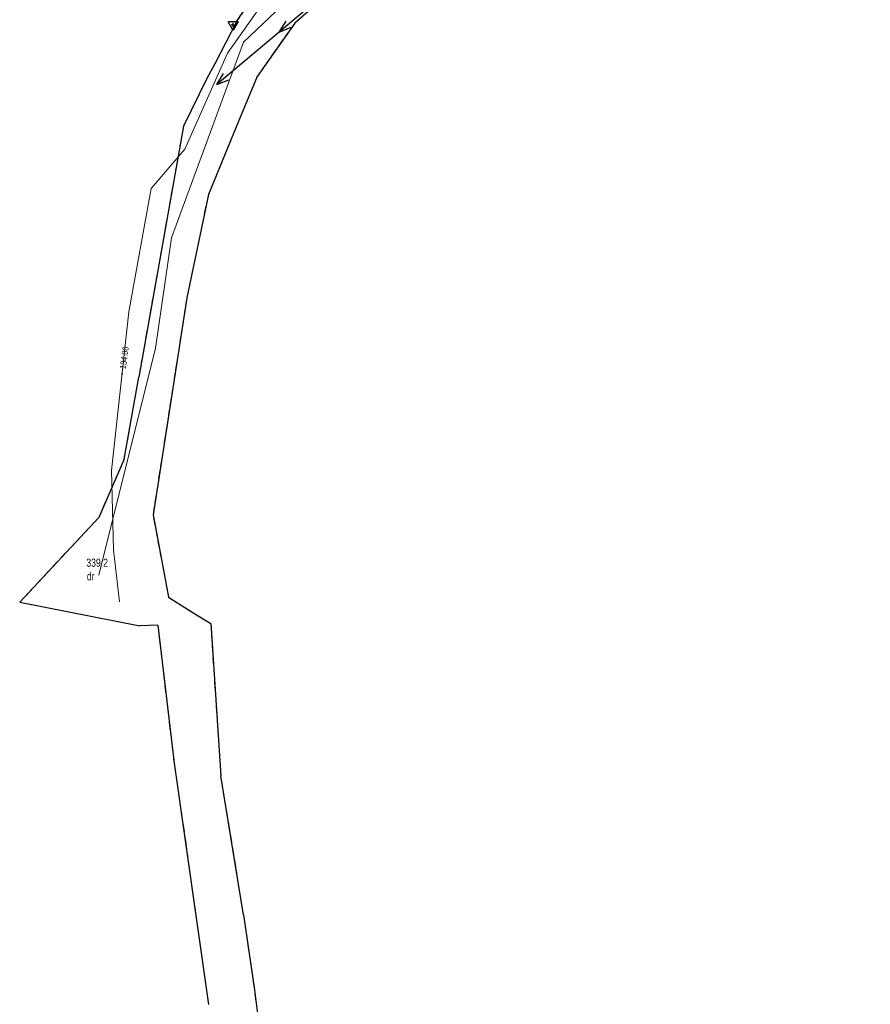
# Model space of a CAD drawing. Header units: metres. Extents: x 5548743 to 5556416, y 5707500 to 5714000.
# Tile 5 of 203: x 5551019 to 5551175, y 5711259 to 5711440. Entities that reach past the tile are written whole.
import ezdxf
from ezdxf.enums import TextEntityAlignment as Align

# ---------------------------------------------------------------- set-up
doc = ezdxf.new("R2010")
doc.units = ezdxf.units.M
doc.header["$MEASUREMENT"] = 0
doc.linetypes.add('1.5_0.75', pattern=[2.25, 1.5, -0.75])
doc.linetypes.add('219-1000', pattern=[0])
doc.layers.get('0').update_dxf_attribs({"color": 2, "linetype": 'CONTINUOUS', "lineweight": 5})
for name, color, linetype in [('210-oznaczenie konturu użytku gruntowego', 7, 'CONTINUOUS'), ('211-numer działki ewidencyjnej', 7, 'CONTINUOUS'), ('218-kontur użytku gruntowego', 7, 'CONTINUOUS'), ('219-działka ewidencyjna', 7, 'CONTINUOUS'), ('przewód elektroenergetyczny niskiego napięcia', 7, 'CONTINUOUS'), ('przewód kanalizacyjny', 7, 'CONTINUOUS'), ('przewód wodociągowy', 7, 'CONTINUOUS'), ('rzedna', 7, 'CONTINUOUS'), ('rzedna-Atr2', 7, 'CONTINUOUS'), ('Szczegółowa osnowa geodezyjna wysokościowa', 7, 'CONTINUOUS')]:
    doc.layers.add(name, color=color, linetype=linetype)
doc.styles.get("Standard").update_dxf_attribs({"font": 'Working1250', "width": 0.75})

# ---------------------------------------------------------------- blocks, each defined once
blk = doc.blocks.new('SUEP1')
at = {"color": 0, "linetype": 'Continuous'}
for p, q in [((0, 0), (7.5, 0)), ((7.5, 0), (5.25, 0.75)), ((7.5, 0), (5.25, -0.75)), ((7.5, 0), (22.5, 0)), ((22.5, 0), (20.25, 0.75)), ((22.5, 0), (20.25, -0.75))]:
    blk.add_line(p, q, dxfattribs=at)
blk = doc.blocks.new('PW01')
at = {"linetype": 'Continuous', "lineweight": 13}
h = blk.add_hatch(color=0, dxfattribs=at)
edge = h.paths.add_edge_path()
edge.add_arc((0, 0), 0.18, 0, 360)
blk = doc.blocks.new('OSSH')
at = {"color": 0}
for p, q in [((0, -1.081), (-0.936, 0.543)), ((0.939, 0.543), (-0.936, 0.543)), ((-0.375, 0), (0.375, 0)), ((0.939, 0.543), (0, -1.081)), ((0, -0.375), (0, 0.375))]:
    blk.add_line(p, q, dxfattribs=at)

msp = doc.modelspace()

# ---------------------------------------------------------------- linework, layer by layer
at = {"layer": '218-kontur użytku gruntowego', "color": 70, "linetype": '1.5_0.75', "lineweight": 18, "flags": 128}
for points in [[(5551061.38, 5711443.69), (5551058.43, 5711439.25)], [(5551069.06, 5711438.9), (5551075.69, 5711444.73)], [(5551058.43, 5711439.25), (5551054.4, 5711431.45)], [(5551062.13, 5711429.08), (5551069.06, 5711438.9)], [(5551054.4, 5711431.45), (5551052.89, 5711428.73)], [(5551058.68, 5711420.73), (5551062.13, 5711429.08)], [(5551052.89, 5711428.73), (5551048.61, 5711419.95)], [(5551048.61, 5711419.95), (5551040.39, 5711373.83)], [(5551053.19, 5711407.42), (5551058.68, 5711420.73)], [(5551049.23, 5711388.39), (5551053.19, 5711407.42)], [(5551048.3, 5711382.49), (5551049.23, 5711388.39)], [(5551043.01, 5711348.49), (5551048.3, 5711382.49)], [(5551040.39, 5711373.83), (5551037.7, 5711358.73)], [(5551037.7, 5711358.73), (5551035.37, 5711353.41)], [(5551035.37, 5711353.41), (5551033.03, 5711348.03)], [(5551033.03, 5711348.03), (5551018.51, 5711332.44)], [(5551045.88, 5711333.37), (5551043.01, 5711348.49)], [(5551050.71, 5711330.29), (5551045.88, 5711333.37)], [(5551018.51, 5711332.44), (5551040.56, 5711328.1)], [(5551053.61, 5711328.52), (5551050.71, 5711330.29)], [(5551040.56, 5711328.1), (5551043.89, 5711328.25)], [(5551043.89, 5711328.25), (5551046.89, 5711302.88)], [(5551055.49, 5711300.53), (5551053.61, 5711328.52)], [(5551046.89, 5711302.88), (5551049.03, 5711288.51)], [(5551059.65, 5711274.99), (5551055.49, 5711300.53)], [(5551049.03, 5711288.51), (5551053.21, 5711258.49)], [(5551061.65, 5711261.22), (5551059.65, 5711274.99)], [(5551062.18, 5711256.81), (5551061.65, 5711261.22)]]:
    msp.add_lwpolyline(points, dxfattribs=at)
at = {"layer": '219-działka ewidencyjna', "color": 94, "linetype": '219-1000', "lineweight": 30, "flags": 128}
for points in [[(5551077.76, 5711446.53), (5551069.06, 5711438.9)], [(5551058.43, 5711439.25), (5551061.38, 5711443.69)], [(5551058.43, 5711439.25), (5551054.4, 5711431.45)], [(5551069.06, 5711438.9), (5551062.13, 5711429.08)], [(5551054.4, 5711431.45), (5551052.89, 5711428.73)], [(5551062.13, 5711429.08), (5551058.68, 5711420.73)], [(5551052.89, 5711428.73), (5551048.61, 5711419.95)], [(5551048.61, 5711419.95), (5551040.39, 5711373.83)], [(5551058.68, 5711420.73), (5551053.19, 5711407.42)], [(5551053.19, 5711407.42), (5551049.23, 5711388.39)], [(5551049.23, 5711388.39), (5551048.3, 5711382.49)], [(5551048.3, 5711382.49), (5551043.01, 5711348.49)], [(5551037.7, 5711358.73), (5551040.39, 5711373.83)], [(5551037.7, 5711358.73), (5551033.03, 5711348.03)], [(5551033.03, 5711348.03), (5551018.51, 5711332.44)], [(5551043.01, 5711348.49), (5551045.88, 5711333.37)], [(5551045.88, 5711333.37), (5551050.71, 5711330.29)], [(5551018.51, 5711332.44), (5551040.56, 5711328.1)], [(5551050.71, 5711330.29), (5551053.61, 5711328.52)], [(5551043.89, 5711328.25), (5551040.56, 5711328.1)], [(5551043.89, 5711328.25), (5551046.89, 5711302.88)], [(5551053.61, 5711328.52), (5551055.49, 5711300.53)], [(5551046.89, 5711302.88), (5551053.21, 5711258.49)], [(5551059.65, 5711274.99), (5551055.49, 5711300.53)], [(5551059.65, 5711274.99), (5551061.65, 5711261.22)], [(5551061.65, 5711261.22), (5551062.18, 5711256.81)]]:
    msp.add_lwpolyline(points, dxfattribs=at)
at = {"layer": 'przewód kanalizacyjny', "color": 34, "linetype": 'Continuous', "lineweight": 18, "flags": 128}
msp.add_lwpolyline([(5551248.99, 5711626.03), (5551245.29, 5711622.4), (5551238.44, 5711615.57), (5551223.02, 5711599.27), (5551200.89, 5711575.8), (5551160.95, 5711535.25), (5551143.96, 5711513.97), (5551113.29, 5711477.41), (5551108.07, 5711472.85), (5551093.32, 5711464.48), (5551084.7, 5711459.22), (5551059.66, 5711435.42), (5551046.41, 5711399.42), (5551043.46, 5711379.16), (5551033.07, 5711337.43)], dxfattribs=at)
at = {"layer": 'przewód wodociągowy', "color": 5, "linetype": 'Continuous', "lineweight": 18, "flags": 128}
msp.add_lwpolyline([(5551036.84, 5711332.52), (5551035.77, 5711342.1), (5551035.41, 5711356.65), (5551038.59, 5711385.83), (5551042.65, 5711408.48), (5551048.85, 5711415.73), (5551056.67, 5711433.37), (5551065.14, 5711445.4), (5551076.61, 5711455.83), (5551078.52, 5711457.27), (5551080.46, 5711459.35), (5551081.87, 5711459.13), (5551094.28, 5711468.56), (5551107.75, 5711477.61), (5551111.63, 5711480.87), (5551120.84, 5711471.99), (5551122.68, 5711473.74), (5551138.62, 5711489.07), (5551151.08, 5711504.22), (5551136.38, 5711521.06), (5551134.28, 5711525.23), (5551131.83, 5711533.43), (5551133.85, 5711546.92)], dxfattribs=at)

# ---------------------------------------------------------------- block references
at = {"layer": 'przewód elektroenergetyczny niskiego napięcia', "color": 1, "linetype": 'Continuous', "lineweight": 18, "rotation": 220.083}
msp.add_blockref('SUEP1', (5551071.96, 5711442.1), dxfattribs=at)
at = {"layer": 'rzedna', "color": 5, "linetype": 'Continuous', "lineweight": 18}
msp.add_blockref('PW01', (5551037.34, 5711374.41), dxfattribs=at)
at = {"layer": 'Szczegółowa osnowa geodezyjna wysokościowa', "color": 252, "linetype": 'Continuous', "lineweight": 13}
msp.add_blockref('OSSH', (5551057.74, 5711438.61), dxfattribs=at)

# ---------------------------------------------------------------- texts
at = {"layer": '210-oznaczenie konturu użytku gruntowego', "color": 70, "linetype": 'Continuous', "lineweight": 18, "width": 0.79}
msp.add_text('dr', height=1.5, dxfattribs=at).set_placement((5551030.85, 5711336.47))
at = {"layer": '211-numer działki ewidencyjnej', "color": 94, "linetype": 'Continuous', "lineweight": 30, "width": 0.79}
msp.add_text('339/2', height=1.5, dxfattribs=at).set_placement((5551030.76, 5711340.47), align=Align.TOP_LEFT)
at = {"layer": 'rzedna-Atr2', "color": 5, "width": 0.9}
msp.add_text('134.00', height=1.125, rotation=82.461, dxfattribs=at).set_placement((5551037.45, 5711375.34), align=Align.MIDDLE_LEFT)

doc.saveas('drawing.dxf')
